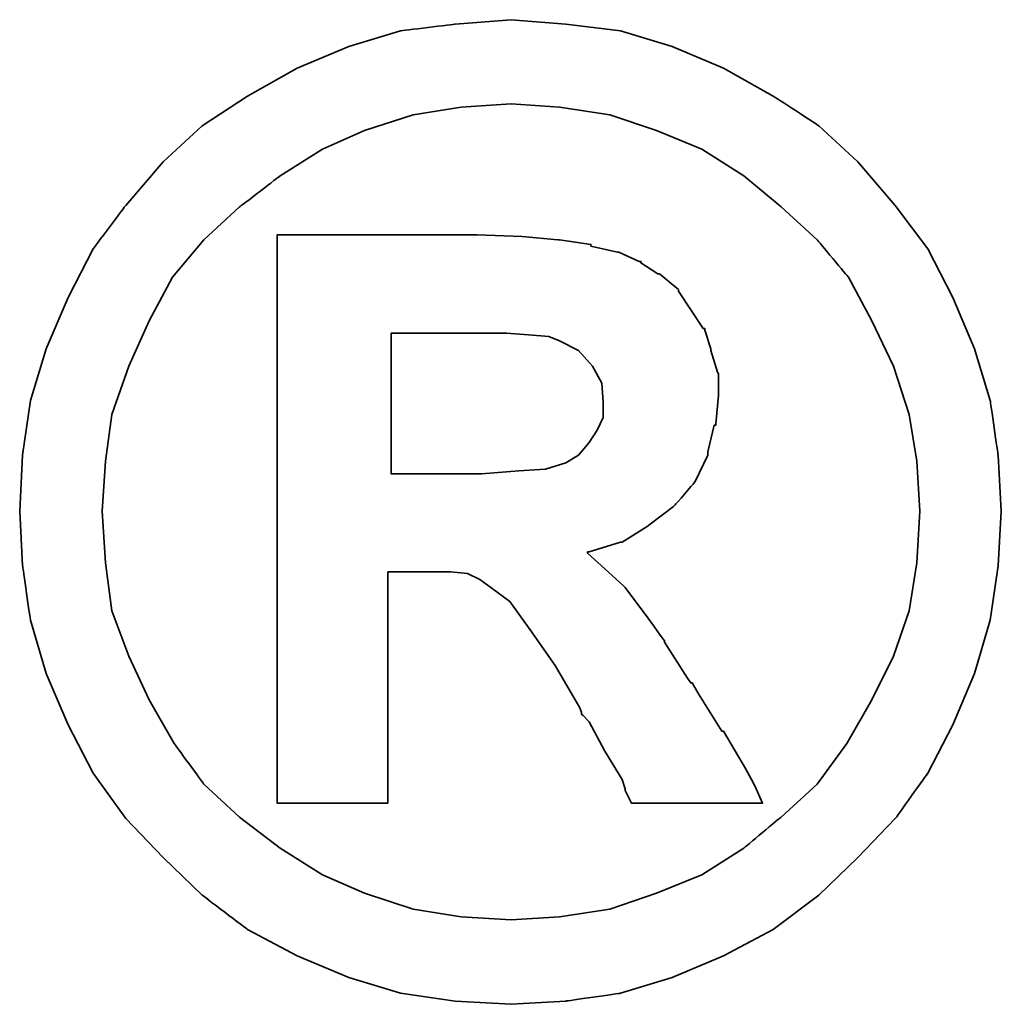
# Model space of a CAD drawing. Header units: millimetres. Extents: x 2482 to 2789, y 455 to 558.
# Tile 48 of 52: x 2728.203 to 2729.044, y 486.783 to 487.627. Entities that reach past the tile are written whole.
import ezdxf

# ---------------------------------------------------------------- set-up
doc = ezdxf.new("R2010")
doc.units = ezdxf.units.MM
doc.header["$LTSCALE"] = 0.2
doc.layers.add('DIM', color=4, linetype='Continuous')
doc.layers.add('layer 1', color=7, linetype='Continuous')

# ---------------------------------------------------------------- blocks, each defined once
blk = doc.blocks.new('TBI MOTION logo(完整正式版)')
at = {"layer": 'layer 1', "color": 22, "lineweight": 35}
for points, knots in [([(81.20634, 4.98624), (81.20634, 4.98624), (81.18649, 5.32862), (81.18649, 5.32862), (81.18649, 5.32862), (81.18649, 5.32862), (81.13886, 5.66206), (81.13886, 5.66206), (81.13886, 5.66206), (81.13886, 5.66206), (81.04359, 5.97764), (81.04359, 5.97764), (81.04359, 5.97764), (81.04359, 5.97764), (80.91061, 6.29124), (80.91061, 6.29124), (80.91061, 6.29124), (80.91061, 6.29124), (80.75778, 6.58697), (80.75778, 6.58697), (80.75778, 6.58697), (80.75778, 6.58697), (80.5593, 6.85294), (80.5593, 6.85294), (80.5593, 6.85294), (80.5593, 6.85294), (80.33105, 7.1189), (80.33105, 7.1189), (80.33105, 7.1189), (80.33105, 7.1189), (80.09287, 7.33921), (80.09287, 7.33921), (80.09287, 7.33921), (80.09287, 7.33921), (79.815, 7.51982), (79.815, 7.51982), (79.815, 7.51982), (79.815, 7.51982), (79.51133, 7.69051), (79.51133, 7.69051), (79.51133, 7.69051), (79.51133, 7.69051), (79.19773, 7.8235), (79.19773, 7.8235), (79.19773, 7.8235), (79.19773, 7.8235), (78.88215, 7.91877), (78.88215, 7.91877), (78.88215, 7.91877), (78.88215, 7.91877), (78.54871, 7.95846), (78.54871, 7.95846), (78.54871, 7.95846), (78.54871, 7.95846), (78.21526, 7.98625), (78.21526, 7.98625), (78.21526, 7.98625), (78.21526, 7.98625), (77.87388, 7.95846), (77.87388, 7.95846), (77.87388, 7.95846), (77.87388, 7.95846), (77.54044, 7.91877), (77.54044, 7.91877), (77.54044, 7.91877), (77.54044, 7.91877), (77.22485, 7.8235), (77.22485, 7.8235), (77.22485, 7.8235), (77.22485, 7.8235), (76.91027, 7.69051), (76.91027, 7.69051), (76.91027, 7.69051), (76.91027, 7.69051), (76.6056, 7.51982), (76.6056, 7.51982), (76.6056, 7.51982), (76.6056, 7.51982), (76.32972, 7.33921), (76.32972, 7.33921), (76.32972, 7.33921), (76.32972, 7.33921), (76.09154, 7.1189), (76.09154, 7.1189), (76.09154, 7.1189), (76.09154, 7.1189), (75.86329, 6.85294), (75.86329, 6.85294), (75.86329, 6.85294), (75.86329, 6.85294), (75.66382, 6.58697), (75.66382, 6.58697), (75.66382, 6.58697), (75.66382, 6.58697), (75.51099, 6.29124), (75.51099, 6.29124), (75.51099, 6.29124), (75.51099, 6.29124), (75.37702, 5.97764), (75.37702, 5.97764), (75.37702, 5.97764), (75.37702, 5.97764), (75.28175, 5.66206), (75.28175, 5.66206), (75.28175, 5.66206), (75.28175, 5.66206), (75.23411, 5.32862), (75.23411, 5.32862), (75.23411, 5.32862), (75.23411, 5.32862), (75.21625, 4.98624), (75.21625, 4.98624), (75.21625, 4.98624), (75.21625, 4.98624), (75.23411, 4.6528), (75.23411, 4.6528), (75.23411, 4.6528), (75.23411, 4.6528), (75.28175, 4.32035), (75.28175, 4.32035), (75.28175, 4.32035), (75.28175, 4.32035), (75.37702, 3.99583), (75.37702, 3.99583), (75.37702, 3.99583), (75.37702, 3.99583), (75.51099, 3.68224), (75.51099, 3.68224), (75.51099, 3.68224), (75.51099, 3.68224), (75.66382, 3.38749), (75.66382, 3.38749), (75.66382, 3.38749), (75.66382, 3.38749), (75.86329, 3.10963), (75.86329, 3.10963), (75.86329, 3.10963), (75.86329, 3.10963), (76.09154, 2.87145), (76.09154, 2.87145), (76.09154, 2.87145), (76.09154, 2.87145), (76.32972, 2.6432), (76.32972, 2.6432), (76.32972, 2.6432), (76.32972, 2.6432), (76.6056, 2.43381), (76.6056, 2.43381), (76.6056, 2.43381), (76.6056, 2.43381), (76.91027, 2.27205), (76.91027, 2.27205), (76.91027, 2.27205), (76.91027, 2.27205), (77.22485, 2.13906), (77.22485, 2.13906), (77.22485, 2.13906), (77.22485, 2.13906), (77.54044, 2.0438), (77.54044, 2.0438), (77.54044, 2.0438), (77.54044, 2.0438), (77.87388, 1.99616), (77.87388, 1.99616), (77.87388, 1.99616), (77.87388, 1.99616), (78.21526, 1.97631), (78.21526, 1.97631), (78.21526, 1.97631), (78.21526, 1.97631), (78.54871, 1.99616), (78.54871, 1.99616), (78.54871, 1.99616), (78.54871, 1.99616), (78.88215, 2.0438), (78.88215, 2.0438), (78.88215, 2.0438), (78.88215, 2.0438), (79.19773, 2.13906), (79.19773, 2.13906), (79.19773, 2.13906), (79.19773, 2.13906), (79.51133, 2.27205), (79.51133, 2.27205), (79.51133, 2.27205), (79.51133, 2.27205), (79.815, 2.43381), (79.815, 2.43381), (79.815, 2.43381), (79.815, 2.43381), (80.09287, 2.6432), (80.09287, 2.6432), (80.09287, 2.6432), (80.09287, 2.6432), (80.33105, 2.87145), (80.33105, 2.87145), (80.33105, 2.87145), (80.33105, 2.87145), (80.5593, 3.10963), (80.5593, 3.10963), (80.5593, 3.10963), (80.5593, 3.10963), (80.75778, 3.38749), (80.75778, 3.38749), (80.75778, 3.38749), (80.75778, 3.38749), (80.91061, 3.68224), (80.91061, 3.68224), (80.91061, 3.68224), (80.91061, 3.68224), (81.04359, 3.99583), (81.04359, 3.99583), (81.04359, 3.99583), (81.04359, 3.99583), (81.13886, 4.32035), (81.13886, 4.32035), (81.13886, 4.32035), (81.13886, 4.32035), (81.18649, 4.6528), (81.18649, 4.6528), (81.18649, 4.6528), (81.18649, 4.6528), (81.20634, 4.98624), (81.20634, 4.98624)], [0, 0, 0, 0, 0.0178571, 0.0178571, 0.0178571, 0.0178572, 0.0357143, 0.0357143, 0.0357143, 0.0357143, 0.0535714, 0.0535714, 0.0535714, 0.0535714, 0.0714286, 0.0714286, 0.0714286, 0.0714286, 0.0892857, 0.0892857, 0.0892857, 0.0892857, 0.1071429, 0.1071429, 0.1071429, 0.1071429, 0.125, 0.125, 0.125, 0.125, 0.1428571, 0.1428571, 0.1428571, 0.1428572, 0.1607143, 0.1607143, 0.1607143, 0.1607143, 0.1785714, 0.1785714, 0.1785714, 0.1785714, 0.1964286, 0.1964286, 0.1964286, 0.1964286, 0.2142857, 0.2142857, 0.2142857, 0.2142857, 0.2321429, 0.2321429, 0.2321429, 0.2321429, 0.25, 0.25, 0.25, 0.25, 0.2678571, 0.2678571, 0.2678571, 0.2678572, 0.2857143, 0.2857143, 0.2857143, 0.2857143, 0.3035714, 0.3035714, 0.3035714, 0.3035714, 0.3214286, 0.3214286, 0.3214286, 0.3214286, 0.3392857, 0.3392857, 0.3392857, 0.3392857, 0.3571429, 0.3571429, 0.3571429, 0.3571429, 0.375, 0.375, 0.375, 0.375, 0.3928571, 0.3928571, 0.3928571, 0.3928572, 0.4107143, 0.4107143, 0.4107143, 0.4107143, 0.4285714, 0.4285714, 0.4285714, 0.4285714, 0.4464286, 0.4464286, 0.4464286, 0.4464286, 0.4642857, 0.4642857, 0.4642857, 0.4642857, 0.4821429, 0.4821429, 0.4821429, 0.4821429, 0.5, 0.5, 0.5, 0.5, 0.5178571, 0.5178571, 0.5178571, 0.5178572, 0.5357143, 0.5357143, 0.5357143, 0.5357143, 0.5535714, 0.5535714, 0.5535714, 0.5535714, 0.5714286, 0.5714286, 0.5714286, 0.5714286, 0.5892857, 0.5892857, 0.5892857, 0.5892857, 0.6071429, 0.6071429, 0.6071429, 0.6071429, 0.625, 0.625, 0.625, 0.625, 0.6428571, 0.6428571, 0.6428571, 0.6428572, 0.6607143, 0.6607143, 0.6607143, 0.6607143, 0.6785714, 0.6785714, 0.6785714, 0.6785714, 0.6964286, 0.6964286, 0.6964286, 0.6964286, 0.7142857, 0.7142857, 0.7142857, 0.7142857, 0.7321429, 0.7321429, 0.7321429, 0.7321429, 0.75, 0.75, 0.75, 0.75, 0.7678571, 0.7678571, 0.7678571, 0.7678572, 0.7857143, 0.7857143, 0.7857143, 0.7857143, 0.8035714, 0.8035714, 0.8035714, 0.8035714, 0.8214286, 0.8214286, 0.8214286, 0.8214286, 0.8392857, 0.8392857, 0.8392857, 0.8392857, 0.8571429, 0.8571429, 0.8571429, 0.8571429, 0.875, 0.875, 0.875, 0.875, 0.8928571, 0.8928571, 0.8928571, 0.8928572, 0.9107143, 0.9107143, 0.9107143, 0.9107143, 0.9285714, 0.9285714, 0.9285714, 0.9285714, 0.9464286, 0.9464286, 0.9464286, 0.9464286, 0.9642857, 0.9642857, 0.9642857, 0.9642857, 0.9821429, 0.9821429, 0.9821429, 0.9821429, 1, 1, 1, 1]), ([(80.71014, 4.98624), (80.71014, 4.98624), (80.69129, 5.29091), (80.69129, 5.29091), (80.69129, 5.29091), (80.69129, 5.29091), (80.64464, 5.57672), (80.64464, 5.57672), (80.64464, 5.57672), (80.64464, 5.57672), (80.54937, 5.87245), (80.54937, 5.87245), (80.54937, 5.87245), (80.54937, 5.87245), (80.41639, 6.14833), (80.41639, 6.14833), (80.41639, 6.14833), (80.41639, 6.14833), (80.27349, 6.41429), (80.27349, 6.41429), (80.27349, 6.41429), (80.27349, 6.41429), (80.08295, 6.64255), (80.08295, 6.64255), (80.08295, 6.64255), (80.08295, 6.64255), (79.86264, 6.84301), (79.86264, 6.84301), (79.86264, 6.84301), (79.86264, 6.84301), (79.63439, 7.03355), (79.63439, 7.03355), (79.63439, 7.03355), (79.63439, 7.03355), (79.37835, 7.1963), (79.37835, 7.1963), (79.37835, 7.1963), (79.37835, 7.1963), (79.10246, 7.30944), (79.10246, 7.30944), (79.10246, 7.30944), (79.10246, 7.30944), (78.81665, 7.40471), (78.81665, 7.40471), (78.81665, 7.40471), (78.81665, 7.40471), (78.511, 7.45234), (78.511, 7.45234), (78.511, 7.45234), (78.511, 7.45234), (78.21526, 7.47219), (78.21526, 7.47219), (78.21526, 7.47219), (78.21526, 7.47219), (77.9106, 7.45234), (77.9106, 7.45234), (77.9106, 7.45234), (77.9106, 7.45234), (77.61685, 7.40471), (77.61685, 7.40471), (77.61685, 7.40471), (77.61685, 7.40471), (77.32012, 7.30944), (77.32012, 7.30944), (77.32012, 7.30944), (77.32012, 7.30944), (77.06309, 7.1963), (77.06309, 7.1963), (77.06309, 7.1963), (77.06309, 7.1963), (76.80606, 7.03355), (76.80606, 7.03355), (76.80606, 7.03355), (76.80606, 7.03355), (76.55797, 6.84301), (76.55797, 6.84301), (76.55797, 6.84301), (76.55797, 6.84301), (76.34063, 6.64255), (76.34063, 6.64255), (76.34063, 6.64255), (76.34063, 6.64255), (76.1491, 6.41429), (76.1491, 6.41429), (76.1491, 6.41429), (76.1491, 6.41429), (76.0062, 6.14833), (76.0062, 6.14833), (76.0062, 6.14833), (76.0062, 6.14833), (75.88314, 5.87245), (75.88314, 5.87245), (75.88314, 5.87245), (75.88314, 5.87245), (75.77794, 5.57672), (75.77794, 5.57672), (75.77794, 5.57672), (75.77794, 5.57672), (75.73924, 5.29091), (75.73924, 5.29091), (75.73924, 5.29091), (75.73924, 5.29091), (75.72039, 4.98624), (75.72039, 4.98624), (75.72039, 4.98624), (75.72039, 4.98624), (75.73924, 4.67165), (75.73924, 4.67165), (75.73924, 4.67165), (75.73924, 4.67165), (75.77794, 4.37791), (75.77794, 4.37791), (75.77794, 4.37791), (75.77794, 4.37791), (75.88314, 4.10102), (75.88314, 4.10102), (75.88314, 4.10102), (75.88314, 4.10102), (76.0062, 3.83407), (76.0062, 3.83407), (76.0062, 3.83407), (76.0062, 3.83407), (76.15902, 3.56811), (76.15902, 3.56811), (76.15902, 3.56811), (76.15902, 3.56811), (76.34063, 3.32001), (76.34063, 3.32001), (76.34063, 3.32001), (76.34063, 3.32001), (76.55797, 3.11955), (76.55797, 3.11955), (76.55797, 3.11955), (76.55797, 3.11955), (76.80606, 2.92901), (76.80606, 2.92901), (76.80606, 2.92901), (76.80606, 2.92901), (77.06309, 2.76725), (77.06309, 2.76725), (77.06309, 2.76725), (77.06309, 2.76725), (77.32012, 2.65412), (77.32012, 2.65412), (77.32012, 2.65412), (77.32012, 2.65412), (77.61685, 2.55786), (77.61685, 2.55786), (77.61685, 2.55786), (77.61685, 2.55786), (77.9106, 2.51022), (77.9106, 2.51022), (77.9106, 2.51022), (77.9106, 2.51022), (78.21526, 2.49137), (78.21526, 2.49137), (78.21526, 2.49137), (78.21526, 2.49137), (78.511, 2.51022), (78.511, 2.51022), (78.511, 2.51022), (78.511, 2.51022), (78.81665, 2.55786), (78.81665, 2.55786), (78.81665, 2.55786), (78.81665, 2.55786), (79.10246, 2.65412), (79.10246, 2.65412), (79.10246, 2.65412), (79.10246, 2.65412), (79.37835, 2.76725), (79.37835, 2.76725), (79.37835, 2.76725), (79.37835, 2.76725), (79.63439, 2.92901), (79.63439, 2.92901), (79.63439, 2.92901), (79.63439, 2.92901), (79.86264, 3.11955), (79.86264, 3.11955), (79.86264, 3.11955), (79.86264, 3.11955), (80.08295, 3.32001), (80.08295, 3.32001), (80.08295, 3.32001), (80.08295, 3.32001), (80.26356, 3.56811), (80.26356, 3.56811), (80.26356, 3.56811), (80.26356, 3.56811), (80.41639, 3.83407), (80.41639, 3.83407), (80.41639, 3.83407), (80.41639, 3.83407), (80.54937, 4.10102), (80.54937, 4.10102), (80.54937, 4.10102), (80.54937, 4.10102), (80.64464, 4.37791), (80.64464, 4.37791), (80.64464, 4.37791), (80.64464, 4.37791), (80.69129, 4.67165), (80.69129, 4.67165), (80.69129, 4.67165), (80.69129, 4.67165), (80.71014, 4.98624), (80.71014, 4.98624)], [0, 0, 0, 0, 0.0192308, 0.0192308, 0.0192308, 0.0192308, 0.0384615, 0.0384615, 0.0384615, 0.0384615, 0.0576923, 0.0576923, 0.0576923, 0.0576923, 0.0769231, 0.0769231, 0.0769231, 0.0769231, 0.0961538, 0.0961538, 0.0961538, 0.0961539, 0.1153846, 0.1153846, 0.1153846, 0.1153846, 0.1346154, 0.1346154, 0.1346154, 0.1346154, 0.1538462, 0.1538462, 0.1538462, 0.1538462, 0.1730769, 0.1730769, 0.1730769, 0.1730769, 0.1923077, 0.1923077, 0.1923077, 0.1923077, 0.2115385, 0.2115385, 0.2115385, 0.2115385, 0.2307692, 0.2307692, 0.2307692, 0.2307692, 0.25, 0.25, 0.25, 0.25, 0.2692308, 0.2692308, 0.2692308, 0.2692308, 0.2884615, 0.2884615, 0.2884615, 0.2884615, 0.3076923, 0.3076923, 0.3076923, 0.3076923, 0.3269231, 0.3269231, 0.3269231, 0.3269231, 0.3461538, 0.3461538, 0.3461538, 0.3461539, 0.3653846, 0.3653846, 0.3653846, 0.3653846, 0.3846154, 0.3846154, 0.3846154, 0.3846154, 0.4038462, 0.4038462, 0.4038462, 0.4038462, 0.4230769, 0.4230769, 0.4230769, 0.4230769, 0.4423077, 0.4423077, 0.4423077, 0.4423077, 0.4615385, 0.4615385, 0.4615385, 0.4615385, 0.4807692, 0.4807692, 0.4807692, 0.4807692, 0.5, 0.5, 0.5, 0.5, 0.5192308, 0.5192308, 0.5192308, 0.5192308, 0.5384615, 0.5384615, 0.5384615, 0.5384615, 0.5576923, 0.5576923, 0.5576923, 0.5576923, 0.5769231, 0.5769231, 0.5769231, 0.5769231, 0.5961538, 0.5961538, 0.5961538, 0.5961539, 0.6153846, 0.6153846, 0.6153846, 0.6153846, 0.6346154, 0.6346154, 0.6346154, 0.6346154, 0.6538462, 0.6538462, 0.6538462, 0.6538462, 0.6730769, 0.6730769, 0.6730769, 0.6730769, 0.6923077, 0.6923077, 0.6923077, 0.6923077, 0.7115385, 0.7115385, 0.7115385, 0.7115385, 0.7307692, 0.7307692, 0.7307692, 0.7307692, 0.75, 0.75, 0.75, 0.75, 0.7692308, 0.7692308, 0.7692308, 0.7692308, 0.7884615, 0.7884615, 0.7884615, 0.7884615, 0.8076923, 0.8076923, 0.8076923, 0.8076923, 0.8269231, 0.8269231, 0.8269231, 0.8269231, 0.8461538, 0.8461538, 0.8461538, 0.8461539, 0.8653846, 0.8653846, 0.8653846, 0.8653846, 0.8846154, 0.8846154, 0.8846154, 0.8846154, 0.9038462, 0.9038462, 0.9038462, 0.9038462, 0.9230769, 0.9230769, 0.9230769, 0.9230769, 0.9423077, 0.9423077, 0.9423077, 0.9423077, 0.9615385, 0.9615385, 0.9615385, 0.9615385, 0.9807692, 0.9807692, 0.9807692, 0.9807692, 1, 1, 1, 1]), ([(76.78721, 3.2823), (76.78721, 3.2823), (76.78721, 3.32001), (76.78721, 3.32001), (76.78721, 3.32001), (76.78721, 3.32001), (76.78721, 3.42422), (76.78721, 3.42422), (76.78721, 3.42422), (76.78721, 3.42422), (76.78721, 3.59689), (76.78721, 3.59689), (76.78721, 3.59689), (76.78721, 3.59689), (76.78721, 3.80529), (76.78721, 3.80529), (76.78721, 3.80529), (76.78721, 3.80529), (76.78721, 4.0524), (76.78721, 4.0524), (76.78721, 4.0524), (76.78721, 4.0524), (76.78721, 4.32035), (76.78721, 4.32035), (76.78721, 4.32035), (76.78721, 4.32035), (76.78721, 4.92868), (76.78721, 4.92868), (76.78721, 4.92868), (76.78721, 4.92868), (76.78721, 5.53801), (76.78721, 5.53801), (76.78721, 5.53801), (76.78721, 5.53801), (76.78721, 5.82482), (76.78721, 5.82482), (76.78721, 5.82482), (76.78721, 5.82482), (76.78721, 6.07291), (76.78721, 6.07291), (76.78721, 6.07291), (76.78721, 6.07291), (76.78721, 6.30017), (76.78721, 6.30017), (76.78721, 6.30017), (76.78721, 6.30017), (76.78721, 6.45399), (76.78721, 6.45399), (76.78721, 6.45399), (76.78721, 6.45399), (76.78721, 6.5572), (76.78721, 6.5572), (76.78721, 6.5572), (76.78721, 6.5572), (76.78721, 6.59689), (76.78721, 6.59689), (76.78721, 6.59689), (76.78721, 6.59689), (76.78721, 6.67232), (76.78721, 6.67232), (76.78721, 6.67232), (76.78721, 6.67232), (76.8537, 6.67232), (76.8537, 6.67232), (76.8537, 6.67232), (76.8537, 6.67232), (76.87355, 6.67232), (76.87355, 6.67232), (76.87355, 6.67232), (76.87355, 6.67232), (76.91027, 6.67232), (76.91027, 6.67232), (76.91027, 6.67232), (76.91027, 6.67232), (77.04424, 6.67232), (77.04424, 6.67232), (77.04424, 6.67232), (77.04424, 6.67232), (77.22485, 6.67232), (77.22485, 6.67232), (77.22485, 6.67232), (77.22485, 6.67232), (77.43524, 6.67232), (77.43524, 6.67232), (77.43524, 6.67232), (77.43524, 6.67232), (77.65357, 6.67232), (77.65357, 6.67232), (77.65357, 6.67232), (77.65357, 6.67232), (77.82625, 6.67232), (77.82625, 6.67232), (77.82625, 6.67232), (77.82625, 6.67232), (77.94037, 6.67232), (77.94037, 6.67232), (77.94037, 6.67232), (77.94037, 6.67232), (77.97709, 6.67232), (77.97709, 6.67232), (77.97709, 6.67232), (77.97709, 6.67232), (77.99694, 6.67232), (77.99694, 6.67232), (77.99694, 6.67232), (77.99694, 6.67232), (78.00686, 6.67232), (78.00686, 6.67232), (78.00686, 6.67232), (78.00686, 6.67232), (78.28275, 6.6624), (78.28275, 6.6624), (78.28275, 6.6624), (78.28275, 6.6624), (78.50107, 6.64255), (78.50107, 6.64255), (78.50107, 6.64255), (78.50107, 6.64255), (78.511, 6.64255), (78.511, 6.64255), (78.511, 6.64255), (78.511, 6.64255), (78.70154, 6.61476), (78.70154, 6.61476), (78.70154, 6.61476), (78.70154, 6.61476), (78.70154, 6.60483), (78.70154, 6.60483), (78.70154, 6.60483), (78.70154, 6.60483), (78.86429, 6.56713), (78.86429, 6.56713), (78.86429, 6.56713), (78.86429, 6.56713), (78.87223, 6.56713), (78.87223, 6.56713), (78.87223, 6.56713), (78.87223, 6.56713), (78.99727, 6.51056), (78.99727, 6.51056), (78.99727, 6.51056), (78.99727, 6.51056), (79.00719, 6.51056), (79.00719, 6.51056), (79.00719, 6.51056), (79.00719, 6.51056), (79.00719, 6.50162), (79.00719, 6.50162), (79.00719, 6.50162), (79.00719, 6.50162), (79.1104, 6.43415), (79.1104, 6.43415), (79.1104, 6.43415), (79.1104, 6.43415), (79.12132, 6.43415), (79.12132, 6.43415), (79.12132, 6.43415), (79.12132, 6.43415), (79.22552, 6.34781), (79.22552, 6.34781), (79.22552, 6.34781), (79.22552, 6.34781), (79.23544, 6.33888), (79.23544, 6.33888), (79.23544, 6.33888), (79.23544, 6.33888), (79.23544, 6.32895), (79.23544, 6.32895), (79.23544, 6.32895), (79.23544, 6.32895), (79.31087, 6.21483), (79.31087, 6.21483), (79.31087, 6.21483), (79.31087, 6.21483), (79.38629, 6.1007), (79.38629, 6.1007), (79.38629, 6.1007), (79.38629, 6.1007), (79.3972, 6.1007), (79.3972, 6.1007), (79.3972, 6.1007), (79.3972, 6.1007), (79.3972, 6.09078), (79.3972, 6.09078), (79.3972, 6.09078), (79.3972, 6.09078), (79.43392, 5.97764), (79.43392, 5.97764), (79.43392, 5.97764), (79.43392, 5.97764), (79.43392, 5.96772), (79.43392, 5.96772), (79.43392, 5.96772), (79.43392, 5.96772), (79.47362, 5.83474), (79.47362, 5.83474), (79.47362, 5.83474), (79.47362, 5.83474), (79.48156, 5.82482), (79.48156, 5.82482), (79.48156, 5.82482), (79.48156, 5.82482), (79.48156, 5.69977), (79.48156, 5.69977), (79.48156, 5.69977), (79.48156, 5.69977), (79.48156, 5.69183), (79.48156, 5.69183), (79.48156, 5.69183), (79.48156, 5.69183), (79.4637, 5.51915), (79.4637, 5.51915), (79.4637, 5.51915), (79.4637, 5.51915), (79.4637, 5.51122), (79.4637, 5.51122), (79.4637, 5.51122), (79.4637, 5.51122), (79.45377, 5.51122), (79.45377, 5.51122), (79.45377, 5.51122), (79.45377, 5.51122), (79.41507, 5.34847), (79.41507, 5.34847), (79.41507, 5.34847), (79.41507, 5.34847), (79.41507, 5.33854), (79.41507, 5.33854), (79.41507, 5.33854), (79.41507, 5.33854), (79.41507, 5.32862), (79.41507, 5.32862), (79.41507, 5.32862), (79.41507, 5.32862), (79.33865, 5.16785), (79.33865, 5.16785), (79.33865, 5.16785), (79.33865, 5.16785), (79.33071, 5.15693), (79.33071, 5.15693), (79.33071, 5.15693), (79.33071, 5.15693), (79.2156, 5.02495), (79.2156, 5.02495), (79.2156, 5.02495), (79.2156, 5.02495), (79.20567, 5.01502), (79.20567, 5.01502), (79.20567, 5.01502), (79.20567, 5.01502), (79.05483, 4.89991), (79.05483, 4.89991), (79.05483, 4.89991), (79.05483, 4.89991), (79.04491, 4.89197), (79.04491, 4.89197), (79.04491, 4.89197), (79.04491, 4.89197), (78.89208, 4.7967), (78.89208, 4.7967), (78.89208, 4.7967), (78.89208, 4.7967), (78.88215, 4.7967), (78.88215, 4.7967), (78.88215, 4.7967), (78.88215, 4.7967), (78.69161, 4.73913), (78.69161, 4.73913), (78.69161, 4.73913), (78.69161, 4.73913), (78.68169, 4.73913), (78.68169, 4.73913), (78.68169, 4.73913), (78.68169, 4.73913), (78.68169, 4.72921), (78.68169, 4.72921), (78.68169, 4.72921), (78.68169, 4.72921), (78.78688, 4.63394), (78.78688, 4.63394), (78.78688, 4.63394), (78.78688, 4.63394), (78.902, 4.52875), (78.902, 4.52875), (78.902, 4.52875), (78.902, 4.52875), (78.91093, 4.52081), (78.91093, 4.52081), (78.91093, 4.52081), (78.91093, 4.52081), (79.02506, 4.36798), (79.02506, 4.36798), (79.02506, 4.36798), (79.02506, 4.36798), (79.1501, 4.1953), (79.1501, 4.1953), (79.1501, 4.1953), (79.1501, 4.1953), (79.1501, 4.18736), (79.1501, 4.18736), (79.1501, 4.18736), (79.1501, 4.18736), (79.29201, 3.96705), (79.29201, 3.96705), (79.29201, 3.96705), (79.29201, 3.96705), (79.31087, 3.93828), (79.31087, 3.93828), (79.31087, 3.93828), (79.31087, 3.93828), (79.32079, 3.93828), (79.32079, 3.93828), (79.32079, 3.93828), (79.32079, 3.93828), (79.3585, 3.87178), (79.3585, 3.87178), (79.3585, 3.87178), (79.3585, 3.87178), (79.50141, 3.64353), (79.50141, 3.64353), (79.50141, 3.64353), (79.50141, 3.64353), (79.51133, 3.64353), (79.51133, 3.64353), (79.51133, 3.64353), (79.51133, 3.64353), (79.64431, 3.41528), (79.64431, 3.41528), (79.64431, 3.41528), (79.64431, 3.41528), (79.68202, 3.3478), (79.68202, 3.3478), (79.68202, 3.3478), (79.68202, 3.3478), (79.70187, 3.31009), (79.70187, 3.31009), (79.70187, 3.31009), (79.70187, 3.31009), (79.7495, 3.2049), (79.7495, 3.2049), (79.7495, 3.2049), (79.7495, 3.2049), (79.64431, 3.2049), (79.64431, 3.2049), (79.64431, 3.2049), (79.64431, 3.2049), (79.62546, 3.2049), (79.62546, 3.2049), (79.62546, 3.2049), (79.62546, 3.2049), (79.53912, 3.2049), (79.53912, 3.2049), (79.53912, 3.2049), (79.53912, 3.2049), (79.31087, 3.2049), (79.31087, 3.2049), (79.31087, 3.2049), (79.31087, 3.2049), (79.08262, 3.2049), (79.08262, 3.2049), (79.08262, 3.2049), (79.08262, 3.2049), (79.00719, 3.2049), (79.00719, 3.2049), (79.00719, 3.2049), (79.00719, 3.2049), (78.98735, 3.2049), (78.98735, 3.2049), (78.98735, 3.2049), (78.98735, 3.2049), (78.94964, 3.2049), (78.94964, 3.2049), (78.94964, 3.2049), (78.94964, 3.2049), (78.92979, 3.24459), (78.92979, 3.24459), (78.92979, 3.24459), (78.92979, 3.24459), (78.91093, 3.2823), (78.91093, 3.2823), (78.91093, 3.2823), (78.91093, 3.2823), (78.91093, 3.29223), (78.91093, 3.29223), (78.91093, 3.29223), (78.91093, 3.29223), (78.89208, 3.3478), (78.89208, 3.3478), (78.89208, 3.3478), (78.89208, 3.3478), (78.78688, 3.52048), (78.78688, 3.52048), (78.78688, 3.52048), (78.78688, 3.52048), (78.69161, 3.7001), (78.69161, 3.7001), (78.69161, 3.7001), (78.69161, 3.7001), (78.6539, 3.7388), (78.6539, 3.7388), (78.6539, 3.7388), (78.6539, 3.7388), (78.64398, 3.74873), (78.64398, 3.74873), (78.64398, 3.74873), (78.64398, 3.74873), (78.64398, 3.75766), (78.64398, 3.75766), (78.64398, 3.75766), (78.64398, 3.75766), (78.63405, 3.78644), (78.63405, 3.78644), (78.63405, 3.78644), (78.63405, 3.78644), (78.48321, 4.04347), (78.48321, 4.04347), (78.48321, 4.04347), (78.48321, 4.04347), (78.33038, 4.2618), (78.33038, 4.2618), (78.33038, 4.2618), (78.33038, 4.2618), (78.20732, 4.43447), (78.20732, 4.43447), (78.20732, 4.43447), (78.20732, 4.43447), (78.09221, 4.52081), (78.09221, 4.52081), (78.09221, 4.52081), (78.09221, 4.52081), (78.02472, 4.56845), (78.02472, 4.56845), (78.02472, 4.56845), (78.02472, 4.56845), (77.9493, 4.60616), (77.9493, 4.60616), (77.9493, 4.60616), (77.9493, 4.60616), (77.8451, 4.61608), (77.8451, 4.61608), (77.8451, 4.61608), (77.8451, 4.61608), (77.71113, 4.61608), (77.71113, 4.61608), (77.71113, 4.61608), (77.71113, 4.61608), (77.69128, 4.61608), (77.69128, 4.61608), (77.69128, 4.61608), (77.69128, 4.61608), (77.67342, 4.61608), (77.67342, 4.61608), (77.67342, 4.61608), (77.67342, 4.61608), (77.5583, 4.61608), (77.5583, 4.61608), (77.5583, 4.61608), (77.5583, 4.61608), (77.46303, 4.61608), (77.46303, 4.61608), (77.46303, 4.61608), (77.46303, 4.61608), (77.46303, 4.54761), (77.46303, 4.54761), (77.46303, 4.54761), (77.46303, 4.54761), (77.46303, 4.47318), (77.46303, 4.47318), (77.46303, 4.47318), (77.46303, 4.47318), (77.46303, 4.24294), (77.46303, 4.24294), (77.46303, 4.24294), (77.46303, 4.24294), (77.46303, 3.99583), (77.46303, 3.99583), (77.46303, 3.99583), (77.46303, 3.99583), (77.46303, 3.72888), (77.46303, 3.72888), (77.46303, 3.72888), (77.46303, 3.72888), (77.46303, 3.51055), (77.46303, 3.51055), (77.46303, 3.51055), (77.46303, 3.51055), (77.46303, 3.42422), (77.46303, 3.42422), (77.46303, 3.42422), (77.46303, 3.42422), (77.46303, 3.35773), (77.46303, 3.35773), (77.46303, 3.35773), (77.46303, 3.35773), (77.46303, 3.30017), (77.46303, 3.30017), (77.46303, 3.30017), (77.46303, 3.30017), (77.46303, 3.2823), (77.46303, 3.2823), (77.46303, 3.2823), (77.46303, 3.2823), (77.46303, 3.2049), (77.46303, 3.2049), (77.46303, 3.2049), (77.46303, 3.2049), (77.39753, 3.2049), (77.39753, 3.2049), (77.39753, 3.2049), (77.39753, 3.2049), (77.37768, 3.2049), (77.37768, 3.2049), (77.37768, 3.2049), (77.37768, 3.2049), (77.32012, 3.2049), (77.32012, 3.2049), (77.32012, 3.2049), (77.32012, 3.2049), (77.12165, 3.2049), (77.12165, 3.2049), (77.12165, 3.2049), (77.12165, 3.2049), (76.94897, 3.2049), (76.94897, 3.2049), (76.94897, 3.2049), (76.94897, 3.2049), (76.8924, 3.2049), (76.8924, 3.2049), (76.8924, 3.2049), (76.8924, 3.2049), (76.8537, 3.2049), (76.8537, 3.2049), (76.8537, 3.2049), (76.8537, 3.2049), (76.78721, 3.2049), (76.78721, 3.2049), (76.78721, 3.2049), (76.78721, 3.2049), (76.78721, 3.2823), (76.78721, 3.2823)], [0, 0, 0, 0, 0.0074074, 0.0074074, 0.0074074, 0.0074074, 0.0148148, 0.0148148, 0.0148148, 0.0148148, 0.0222222, 0.0222222, 0.0222222, 0.0222222, 0.0296296, 0.0296296, 0.0296296, 0.0296296, 0.037037, 0.037037, 0.037037, 0.037037, 0.0444444, 0.0444444, 0.0444444, 0.0444445, 0.0518519, 0.0518519, 0.0518519, 0.0518519, 0.0592593, 0.0592593, 0.0592593, 0.0592593, 0.0666667, 0.0666667, 0.0666667, 0.0666667, 0.0740741, 0.0740741, 0.0740741, 0.0740741, 0.0814815, 0.0814815, 0.0814815, 0.0814815, 0.0888889, 0.0888889, 0.0888889, 0.0888889, 0.0962963, 0.0962963, 0.0962963, 0.0962963, 0.1037037, 0.1037037, 0.1037037, 0.1037037, 0.1111111, 0.1111111, 0.1111111, 0.1111111, 0.1185185, 0.1185185, 0.1185185, 0.1185185, 0.1259259, 0.1259259, 0.1259259, 0.1259259, 0.1333333, 0.1333333, 0.1333333, 0.1333333, 0.1407407, 0.1407407, 0.1407407, 0.1407408, 0.1481481, 0.1481481, 0.1481481, 0.1481482, 0.1555556, 0.1555556, 0.1555556, 0.1555556, 0.162963, 0.162963, 0.162963, 0.162963, 0.1703704, 0.1703704, 0.1703704, 0.1703704, 0.1777778, 0.1777778, 0.1777778, 0.1777778, 0.1851852, 0.1851852, 0.1851852, 0.1851852, 0.1925926, 0.1925926, 0.1925926, 0.1925926, 0.2, 0.2, 0.2, 0.2, 0.2074074, 0.2074074, 0.2074074, 0.2074074, 0.2148148, 0.2148148, 0.2148148, 0.2148148, 0.2222222, 0.2222222, 0.2222222, 0.2222222, 0.2296296, 0.2296296, 0.2296296, 0.2296296, 0.237037, 0.237037, 0.237037, 0.237037, 0.2444444, 0.2444444, 0.2444444, 0.2444445, 0.2518519, 0.2518519, 0.2518519, 0.2518519, 0.2592593, 0.2592593, 0.2592593, 0.2592593, 0.2666667, 0.2666667, 0.2666667, 0.2666667, 0.2740741, 0.2740741, 0.2740741, 0.2740741, 0.2814815, 0.2814815, 0.2814815, 0.2814815, 0.2888889, 0.2888889, 0.2888889, 0.2888889, 0.2962963, 0.2962963, 0.2962963, 0.2962963, 0.3037037, 0.3037037, 0.3037037, 0.3037037, 0.3111111, 0.3111111, 0.3111111, 0.3111111, 0.3185185, 0.3185185, 0.3185185, 0.3185185, 0.3259259, 0.3259259, 0.3259259, 0.3259259, 0.3333333, 0.3333333, 0.3333333, 0.3333333, 0.3407407, 0.3407407, 0.3407407, 0.3407408, 0.3481481, 0.3481481, 0.3481481, 0.3481482, 0.3555556, 0.3555556, 0.3555556, 0.3555556, 0.362963, 0.362963, 0.362963, 0.362963, 0.3703704, 0.3703704, 0.3703704, 0.3703704, 0.3777778, 0.3777778, 0.3777778, 0.3777778, 0.3851852, 0.3851852, 0.3851852, 0.3851852, 0.3925926, 0.3925926, 0.3925926, 0.3925926, 0.4, 0.4, 0.4, 0.4, 0.4074074, 0.4074074, 0.4074074, 0.4074074, 0.4148148, 0.4148148, 0.4148148, 0.4148148, 0.4222222, 0.4222222, 0.4222222, 0.4222222, 0.4296296, 0.4296296, 0.4296296, 0.4296296, 0.437037, 0.437037, 0.437037, 0.437037, 0.4444444, 0.4444444, 0.4444444, 0.4444445, 0.4518519, 0.4518519, 0.4518519, 0.4518519, 0.4592593, 0.4592593, 0.4592593, 0.4592593, 0.4666667, 0.4666667, 0.4666667, 0.4666667, 0.4740741, 0.4740741, 0.4740741, 0.4740741, 0.4814815, 0.4814815, 0.4814815, 0.4814815, 0.4888889, 0.4888889, 0.4888889, 0.4888889, 0.4962963, 0.4962963, 0.4962963, 0.4962963, 0.5037037, 0.5037037, 0.5037037, 0.5037037, 0.5111111, 0.5111111, 0.5111111, 0.5111111, 0.5185185, 0.5185185, 0.5185185, 0.5185185, 0.5259259, 0.5259259, 0.5259259, 0.5259259, 0.5333333, 0.5333333, 0.5333333, 0.5333333, 0.5407407, 0.5407407, 0.5407407, 0.5407408, 0.5481481, 0.5481481, 0.5481481, 0.5481482, 0.5555556, 0.5555556, 0.5555556, 0.5555556, 0.562963, 0.562963, 0.562963, 0.562963, 0.5703704, 0.5703704, 0.5703704, 0.5703704, 0.5777778, 0.5777778, 0.5777778, 0.5777778, 0.5851852, 0.5851852, 0.5851852, 0.5851852, 0.5925926, 0.5925926, 0.5925926, 0.5925926, 0.6, 0.6, 0.6, 0.6, 0.6074074, 0.6074074, 0.6074074, 0.6074074, 0.6148148, 0.6148148, 0.6148148, 0.6148148, 0.6222222, 0.6222222, 0.6222222, 0.6222222, 0.6296296, 0.6296296, 0.6296296, 0.6296296, 0.637037, 0.637037, 0.637037, 0.637037, 0.6444444, 0.6444444, 0.6444444, 0.6444445, 0.6518519, 0.6518519, 0.6518519, 0.6518519, 0.6592593, 0.6592593, 0.6592593, 0.6592593, 0.6666667, 0.6666667, 0.6666667, 0.6666667, 0.6740741, 0.6740741, 0.6740741, 0.6740741, 0.6814815, 0.6814815, 0.6814815, 0.6814815, 0.6888889, 0.6888889, 0.6888889, 0.6888889, 0.6962963, 0.6962963, 0.6962963, 0.6962963, 0.7037037, 0.7037037, 0.7037037, 0.7037037, 0.7111111, 0.7111111, 0.7111111, 0.7111111, 0.7185185, 0.7185185, 0.7185185, 0.7185185, 0.7259259, 0.7259259, 0.7259259, 0.7259259, 0.7333333, 0.7333333, 0.7333333, 0.7333333, 0.7407407, 0.7407407, 0.7407407, 0.7407408, 0.7481481, 0.7481481, 0.7481481, 0.7481482, 0.7555556, 0.7555556, 0.7555556, 0.7555556, 0.762963, 0.762963, 0.762963, 0.762963, 0.7703704, 0.7703704, 0.7703704, 0.7703704, 0.7777778, 0.7777778, 0.7777778, 0.7777778, 0.7851852, 0.7851852, 0.7851852, 0.7851852, 0.7925926, 0.7925926, 0.7925926, 0.7925926, 0.8, 0.8, 0.8, 0.8, 0.8074074, 0.8074074, 0.8074074, 0.8074074, 0.8148148, 0.8148148, 0.8148148, 0.8148148, 0.8222222, 0.8222222, 0.8222222, 0.8222222, 0.8296296, 0.8296296, 0.8296296, 0.8296296, 0.837037, 0.837037, 0.837037, 0.837037, 0.8444444, 0.8444444, 0.8444444, 0.8444445, 0.8518519, 0.8518519, 0.8518519, 0.8518519, 0.8592593, 0.8592593, 0.8592593, 0.8592593, 0.8666667, 0.8666667, 0.8666667, 0.8666667, 0.8740741, 0.8740741, 0.8740741, 0.8740741, 0.8814815, 0.8814815, 0.8814815, 0.8814815, 0.8888889, 0.8888889, 0.8888889, 0.8888889, 0.8962963, 0.8962963, 0.8962963, 0.8962963, 0.9037037, 0.9037037, 0.9037037, 0.9037037, 0.9111111, 0.9111111, 0.9111111, 0.9111111, 0.9185185, 0.9185185, 0.9185185, 0.9185185, 0.9259259, 0.9259259, 0.9259259, 0.9259259, 0.9333333, 0.9333333, 0.9333333, 0.9333333, 0.9407407, 0.9407407, 0.9407407, 0.9407408, 0.9481481, 0.9481481, 0.9481481, 0.9481482, 0.9555556, 0.9555556, 0.9555556, 0.9555556, 0.962963, 0.962963, 0.962963, 0.962963, 0.9703704, 0.9703704, 0.9703704, 0.9703704, 0.9777778, 0.9777778, 0.9777778, 0.9777778, 0.9851852, 0.9851852, 0.9851852, 0.9851852, 0.9925926, 0.9925926, 0.9925926, 0.9925926, 1, 1, 1, 1]), ([(77.48288, 6.07291), (77.48288, 6.07291), (77.48288, 5.99551), (77.48288, 5.99551), (77.48288, 5.99551), (77.48288, 5.99551), (77.48288, 5.82482), (77.48288, 5.82482), (77.48288, 5.82482), (77.48288, 5.82482), (77.48288, 5.63328), (77.48288, 5.63328), (77.48288, 5.63328), (77.48288, 5.63328), (77.48288, 5.46358), (77.48288, 5.46358), (77.48288, 5.46358), (77.48288, 5.46358), (77.48288, 5.29091), (77.48288, 5.29091), (77.48288, 5.29091), (77.48288, 5.29091), (77.48288, 5.21449), (77.48288, 5.21449), (77.48288, 5.21449), (77.48288, 5.21449), (77.50074, 5.21449), (77.50074, 5.21449), (77.50074, 5.21449), (77.50074, 5.21449), (77.71113, 5.21449), (77.71113, 5.21449), (77.71113, 5.21449), (77.71113, 5.21449), (77.94037, 5.21449), (77.94037, 5.21449), (77.94037, 5.21449), (77.94037, 5.21449), (78.01579, 5.21449), (78.01579, 5.21449), (78.01579, 5.21449), (78.01579, 5.21449), (78.03465, 5.21449), (78.03465, 5.21449), (78.03465, 5.21449), (78.03465, 5.21449), (78.2629, 5.23335), (78.2629, 5.23335), (78.2629, 5.23335), (78.2629, 5.23335), (78.42565, 5.24327), (78.42565, 5.24327), (78.42565, 5.24327), (78.42565, 5.24327), (78.54871, 5.28098), (78.54871, 5.28098), (78.54871, 5.28098), (78.54871, 5.28098), (78.62611, 5.32862), (78.62611, 5.32862), (78.62611, 5.32862), (78.62611, 5.32862), (78.69161, 5.40503), (78.69161, 5.40503), (78.69161, 5.40503), (78.69161, 5.40503), (78.73925, 5.48145), (78.73925, 5.48145), (78.73925, 5.48145), (78.73925, 5.48145), (78.77696, 5.55885), (78.77696, 5.55885), (78.77696, 5.55885), (78.77696, 5.55885), (78.77696, 5.65214), (78.77696, 5.65214), (78.77696, 5.65214), (78.77696, 5.65214), (78.76902, 5.76726), (78.76902, 5.76726), (78.76902, 5.76726), (78.76902, 5.76726), (78.71146, 5.87245), (78.71146, 5.87245), (78.71146, 5.87245), (78.71146, 5.87245), (78.62611, 5.96772), (78.62611, 5.96772), (78.62611, 5.96772), (78.62611, 5.96772), (78.511, 6.02528), (78.511, 6.02528), (78.511, 6.02528), (78.511, 6.02528), (78.44451, 6.05306), (78.44451, 6.05306), (78.44451, 6.05306), (78.44451, 6.05306), (78.32046, 6.06299), (78.32046, 6.06299), (78.32046, 6.06299), (78.32046, 6.06299), (78.18748, 6.07291), (78.18748, 6.07291), (78.18748, 6.07291), (78.18748, 6.07291), (77.99694, 6.07291), (77.99694, 6.07291), (77.99694, 6.07291), (77.99694, 6.07291), (77.97709, 6.07291), (77.97709, 6.07291), (77.97709, 6.07291), (77.97709, 6.07291), (77.90167, 6.07291), (77.90167, 6.07291), (77.90167, 6.07291), (77.90167, 6.07291), (77.69128, 6.07291), (77.69128, 6.07291), (77.69128, 6.07291), (77.69128, 6.07291), (77.50074, 6.07291), (77.50074, 6.07291), (77.50074, 6.07291), (77.50074, 6.07291), (77.48288, 6.07291), (77.48288, 6.07291)], [0, 0, 0, 0, 0.03125, 0.03125, 0.03125, 0.03125, 0.0625, 0.0625, 0.0625, 0.0625, 0.09375, 0.09375, 0.09375, 0.09375, 0.125, 0.125, 0.125, 0.125, 0.15625, 0.15625, 0.15625, 0.15625, 0.1875, 0.1875, 0.1875, 0.1875, 0.21875, 0.21875, 0.21875, 0.21875, 0.25, 0.25, 0.25, 0.25, 0.28125, 0.28125, 0.28125, 0.28125, 0.3125, 0.3125, 0.3125, 0.3125, 0.34375, 0.34375, 0.34375, 0.34375, 0.375, 0.375, 0.375, 0.375, 0.40625, 0.40625, 0.40625, 0.40625, 0.4375, 0.4375, 0.4375, 0.4375, 0.46875, 0.46875, 0.46875, 0.46875, 0.5, 0.5, 0.5, 0.5, 0.53125, 0.53125, 0.53125, 0.53125, 0.5625, 0.5625, 0.5625, 0.5625, 0.59375, 0.59375, 0.59375, 0.59375, 0.625, 0.625, 0.625, 0.625, 0.65625, 0.65625, 0.65625, 0.65625, 0.6875, 0.6875, 0.6875, 0.6875, 0.71875, 0.71875, 0.71875, 0.71875, 0.75, 0.75, 0.75, 0.75, 0.78125, 0.78125, 0.78125, 0.78125, 0.8125, 0.8125, 0.8125, 0.8125, 0.84375, 0.84375, 0.84375, 0.84375, 0.875, 0.875, 0.875, 0.875, 0.90625, 0.90625, 0.90625, 0.90625, 0.9375, 0.9375, 0.9375, 0.9375, 0.96875, 0.96875, 0.96875, 0.96875, 1, 1, 1, 1])]:
    blk.add_open_spline(points, degree=3, knots=knots, dxfattribs=at)

msp = doc.modelspace()

# ---------------------------------------------------------------- block references
at = {"layer": 'DIM', "color": 7, "xscale": 0.1404528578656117, "yscale": 0.1404528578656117, "zscale": 0.1404528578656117}
msp.add_blockref('TBI MOTION logo(完整正式版)', (2717.63862, 486.50575), dxfattribs=at)

doc.saveas('drawing.dxf')
